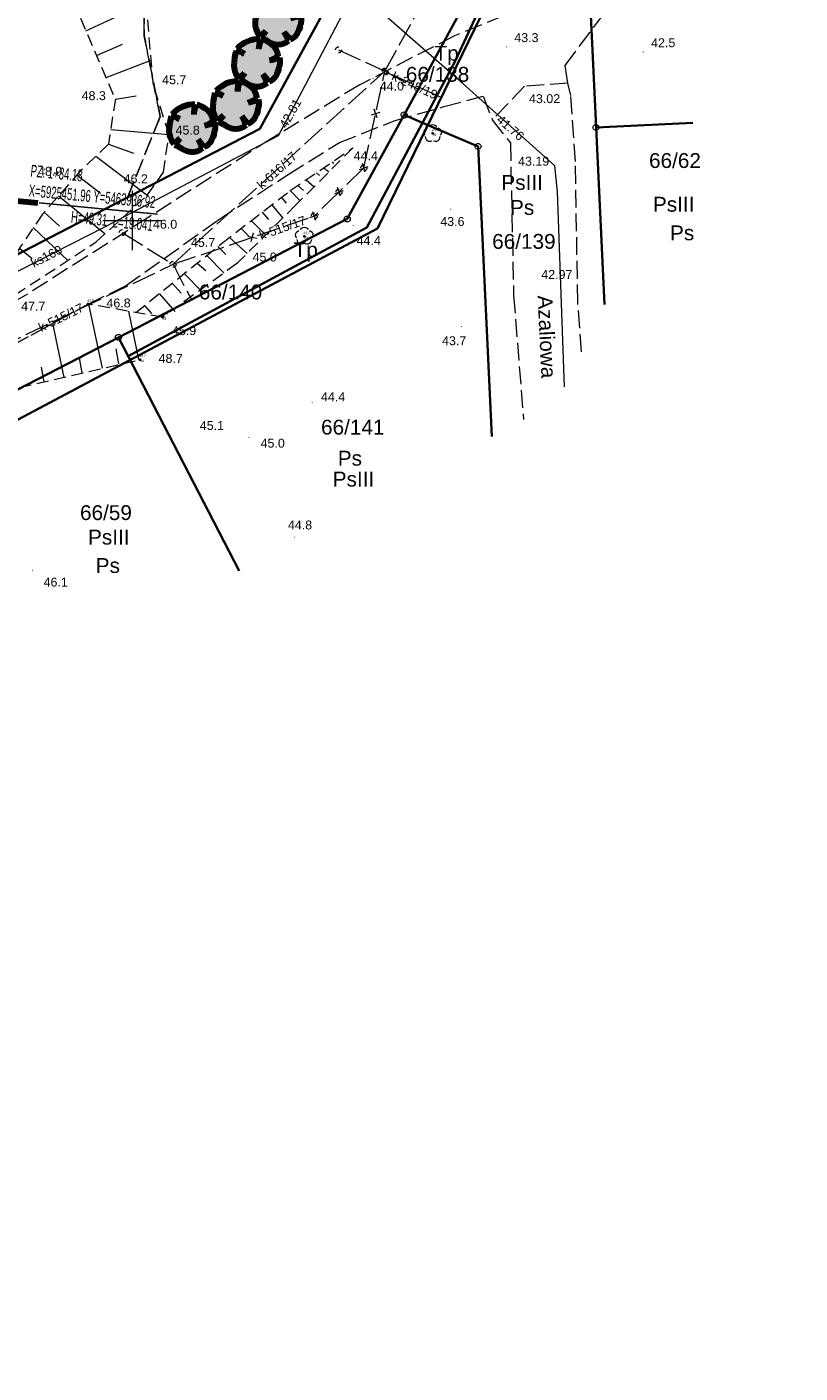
# Model space of a CAD drawing. Header units: metres. Extents: x 0 to 5465380, y 0 to 5925815.
# Tile 21 of 141: x 5463941 to 5464006, y 5925353 to 5925466. Entities that reach past the tile are written whole.
import ezdxf
from ezdxf.enums import TextEntityAlignment as Align

# ---------------------------------------------------------------- set-up
doc = ezdxf.new("R2010")
doc.units = ezdxf.units.M
for name, pattern in [('PRZER0_8-0_8', [1.6, 0.8, -0.8]), ('PRZER1-1', [2, 1, -1]), ('PRZER2-1', [3, 2, -1]), ('PRZER3-1', [4, 3, -1]), ('PRZER4-1', [5, 4, -1])]:
    doc.linetypes.add(name, pattern=pattern)
for name, color, linetype in [('$DR - wymiary', 7, 'Continuous'), ('____rosliny', 7, 'Continuous'), ('AecObjExplode_rys 1_Vport_D5A', 7, 'Continuous'), ('AecObjExplode_rys 3_Vport_DDD', 7, 'Continuous'), ('AecObjExplode_rys 4_Vport_E22', 7, 'Continuous'), ('C-DROGI-SYTUACJA-ETYKIETY', 7, 'Continuous'), ('Punkty', 7, 'Continuous'), ('Rzedne', 7, 'Continuous'), ('Teksty', 7, 'Continuous')]:
    doc.layers.add(name, color=color, linetype=linetype)
for name, color, linetype, lineweight in [('$DR - zał. arch.', 7, 'Continuous', 13), ('$DR - zał. mapa', 250, 'Continuous', 0), ('____rosliny_Nr_Pióra__161', 62, 'Continuous', 0), ('____rosliny_Nr_Pióra__165', 62, 'Continuous', 200)]:
    doc.layers.add(name, color=color, linetype=linetype, lineweight=lineweight)
for name, color, linetype, lineweight, true_color in [('CC_Drzewa', 7, 'Continuous', 18, 0x008000), ('CC_Jezdnia', 7, 'PRZER3-1', 18, 0x0a0909), ('CC_Kanalizacja', 7, 'Continuous', 18, 0x803300), ('CC_Punkt wysokościowy', 7, 'Continuous', 18, 0x0a0909), ('CC_Skarpa', 7, 'PRZER2-1', 18, 0x0a0909), ('CC_Woda', 5, 'Continuous', 18, 0x0000ff), ('EGBD03', 7, 'Continuous', 18, 0x008000), ('EGBD03_O', 7, 'Continuous', 18, 0x008000), ('EGBK02', 7, 'PRZER3-1', 18, 0x008000), ('EGBK02_O', 7, 'PRZER3-1', 18, 0x008000), ('EGBP04', 7, 'Continuous', 18, 0x008000), ('EGBU01', 7, 'PRZER1-1', 18, 0x008000), ('EGBU01_O', 7, 'PRZER1-1', 18, 0x008000), ('GELULI_O', 7, 'PRZER3-1', 18, 0x0a0909), ('ZUD_248_2019_k', 7, 'PRZER4-1', 18, 0x803300), ('ZUD_515_2017_k', 7, 'PRZER4-1', 18, 0x803300), ('ZUD_616_2017_k', 7, 'PRZER4-1', 18, 0x803300)]:
    doc.layers.add(name, color=color, linetype=linetype, lineweight=lineweight, true_color=true_color)
doc.styles.add('Arial', font='arial.ttf')
doc.styles.add('ARIAL 2', font='ARIALN.TTF')
doc.styles.add('GEO-INFO', font='arial.ttf')
doc.styles.add('simplex', font='ARIALN.TTF', dxfattribs={"width": 0.7})
doc.styles.get("Standard").update_dxf_attribs({"font": 'arial.ttf'})
doc.dimstyles.new('LINIOWY', dxfattribs={"dimtxt": 0.7, "dimasz": 0.3, "dimexe": 0.3, "dimexo": 0, "dimgap": 0.2, "dimtad": 1, "dimzin": 9, "dimdsep": 46, "dimtxsty": 'ARIAL 2', "dimblk": 'OBLIQUE', "dimcen": 0, "dimdle": 0.2, "dimclrd": 7, "dimclre": 7, "dimclrt": 1, "dimadec": 0, "dimazin": 0, "dimtfac": 1, "dimtofl": 0, "dimtmove": 1, "dimatfit": 3, "dimldrblk": 'OBLIQUE', "dimfxl": 0.3, "dimfxlon": 1, "dimtolj": 1, "dimtzin": 1, "dimarcsym": 0})

# ---------------------------------------------------------------- blocks, each defined once
blk = doc.blocks.new('EPPGN')
blk.add_hatch(color=0).paths.add_polyline_path([(0, -0.09), (0.027812, -0.085595), (0.052901, -0.072812), (0.072812, -0.052901), (0.085595, -0.027812), (0.09, 0), (0.085595, 0.027812), (0.072812, 0.052901), (0.052901, 0.072812), (0.027812, 0.085595), (0, 0.09), (-0.027812, 0.085595), (-0.052901, 0.072812), (-0.072812, 0.052901), (-0.085595, 0.027812), (-0.09, 0), (-0.085595, -0.027812), (-0.072812, -0.052901), (-0.052901, -0.072812), (-0.027812, -0.085595)])
blk = doc.blocks.new('EPPGS')
at = {"color": 0}
blk.add_lwpolyline([(0, 0.5), (0.154508, 0.475528), (0.293893, 0.404508), (0.404508, 0.293893), (0.475528, 0.154508), (0.5, 0), (0.475528, -0.154508), (0.404508, -0.293893), (0.293893, -0.404508), (0.154508, -0.475528), (0, -0.5), (-0.154508, -0.475528), (-0.293893, -0.404508), (-0.404508, -0.293893), (-0.475528, -0.154508), (-0.5, 0), (-0.475528, 0.154508), (-0.404508, 0.293893), (-0.293893, 0.404508), (-0.154508, 0.475528)], close=True, dxfattribs=at)
blk = doc.blocks.new('SPDLP')
blk.add_hatch(color=0).paths.add_polyline_path([(-0.09, 0), (-0.085595, -0.027812), (-0.072812, -0.052901), (-0.052901, -0.072812), (-0.027812, -0.085595), (0, -0.09), (0.027812, -0.085595), (0.052901, -0.072812), (0.072812, -0.052901), (0.085595, -0.027812), (0.09, 0), (0.085595, 0.027812), (0.072812, 0.052901), (0.052901, 0.072812), (0.027812, 0.085595), (0, 0.09), (-0.027812, 0.085595), (-0.052901, 0.072812), (-0.072812, 0.052901), (-0.085595, 0.027812)])
at = {"color": 0}
for points in [[(-1.292703, 0.137547), (-1.355024, 0.389802), (-1.327532, 0.648184), (-1.213525, 0.881678), (-1.026689, 1.062258), (-0.78945, 1.168249), (-0.530282, 1.186929)], [(-0.268652, 1.271938), (-0.048001, 1.40916), (0.20623, 1.462858), (0.463525, 1.426585), (0.693003, 1.304695), (0.867117, 1.11182), (0.964971, 0.871109)], [(1.126667, 0.648554), (1.325358, 0.481106), (1.454989, 0.255912), (1.5, 0), (1.454989, -0.255912), (1.325358, -0.481106), (1.126667, -0.648554)], [(-0.530282, -1.186929), (-0.78945, -1.168249), (-1.026689, -1.062258), (-1.213525, -0.881678), (-1.327532, -0.648184), (-1.355024, -0.389802), (-1.292703, -0.137547)], [(0.964971, -0.871109), (0.867117, -1.11182), (0.693003, -1.304695), (0.463525, -1.426585), (0.20623, -1.462858), (-0.048001, -1.40916), (-0.268652, -1.271938)]]:
    blk.add_lwpolyline(points, dxfattribs=at)
blk = doc.blocks.new('GK.6640.1913.2022 szara')
at = {"layer": 'CC_Punkt wysokościowy'}
for points in [[(5463981.53, 5925464.62, 1), (5463981.44, 5925464.62, 1)], [(5463993.05, 5925464.2, 1), (5463992.96, 5925464.2, 1)], [(5463970.31, 5925461.96, 1), (5463970.22, 5925461.96, 1)], [(5463951.82, 5925461.38, 1), (5463951.73, 5925461.38, 1)], [(5463986.68, 5925461.57, 1), (5463986.59, 5925461.57, 1)], [(5463948.61, 5925460.22, 1), (5463948.52, 5925460.22, 1)], [(5463953.1, 5925457.2, 1), (5463953.01, 5925457.2, 1)], [(5463968.61, 5925456.08, 1), (5463968.52, 5925456.08, 1)], [(5463981.87, 5925456.42, 1), (5463981.78, 5925456.42, 1)], [(5463945.64, 5925454.13, 1), (5463945.55, 5925454.13, 1)], [(5463951.25, 5925452.11, 1), (5463951.16, 5925452.11, 1)], [(5463976.85, 5925450.94, 1), (5463976.76, 5925450.94, 1)], [(5463951.36, 5925450.23, 1), (5463951.27, 5925450.23, 1)], [(5463968.62, 5925449.58, 1), (5463968.53, 5925449.58, 1)], [(5463957.49, 5925447.95, 1), (5463957.4, 5925447.95, 1)], [(5463958.91, 5925446.41, 1), (5463958.82, 5925446.41, 1)], [(5463987.5, 5925445.76, 1), (5463987.41, 5925445.76, 1)], [(5463946.31, 5925442.95, 1), (5463946.22, 5925442.95, 1)], [(5463952.6, 5925441.83, 1), (5463952.51, 5925441.83, 1)], [(5463977.74, 5925441.05, 1), (5463977.65, 5925441.05, 1)], [(5463950.7, 5925438.29, 1), (5463950.61, 5925438.29, 1)], [(5463965.17, 5925434.68, 1), (5463965.08, 5925434.68, 1)], [(5463959.85, 5925431.73, 1), (5463959.76, 5925431.73, 1)], [(5463963.67, 5925423.32, 1), (5463963.58, 5925423.32, 1)], [(5463941.62, 5925420.54, 1), (5463941.53, 5925420.54, 1)]]:
    blk.add_hatch(color=252, dxfattribs=at).paths.add_polyline_path(points)
at = {"color": 252, "lineweight": 35, "ltscale": 0.5}
blk.add_lwpolyline([(5463970.62, 5925449.33), (5463986.45, 5925481.89), (5463977.04, 5925579.47), (5463993.73, 5925594.44), (5463935.36, 5925657.84), (5463891.51, 5925640.25), (5463906.74, 5925598.78), (5463828.15, 5925565.77), (5463841.42, 5925534), (5463710.76, 5925479.85), (5463724.49, 5925454.85), (5463844.92, 5925511.51), (5463892.25, 5925407.65)], close=True, dxfattribs=at)
at = {"color": 252, "linetype": 'Continuous', "lineweight": 13, "flags": 128}
for points in [[(5463950, 5925447.5), (5463950, 5925452.5)], [(5463947.5, 5925450), (5463952.5, 5925450)]]:
    blk.add_lwpolyline(points, dxfattribs=at)
at = {"layer": 'CC_Jezdnia', "color": 252, "ltscale": 0.5}
for points in [[(5463990.75, 5925474.63), (5463984.94, 5925468.76), (5463977.12, 5925465.54), (5463969.14, 5925461.43), (5463961.69, 5925456.88), (5463951.3, 5925450.22), (5463940.96, 5925443.66), (5463933.16, 5925439.5), (5463931.3, 5925439.12)], [(5463986.67, 5925461.57), (5463986.42, 5925463.06), (5463990.56, 5925468.55), (5463993.45, 5925472.56)], [(5463987.8, 5925438.92), (5463987.5, 5925443.09), (5463987.29, 5925454.96), (5463986.91, 5925460.52), (5463986.67, 5925461.57), (5463983.02, 5925461.3), (5463980.3, 5925458.47)], [(5463932.92, 5925435.65), (5463946.27, 5925442.95), (5463949.42, 5925444.48), (5463957.18, 5925450.01), (5463963.12, 5925453.88), (5463967.42, 5925456.55), (5463972.05, 5925458.39), (5463976.21, 5925459.58), (5463979.52, 5925460.47), (5463980.3, 5925458.47), (5463981.82, 5925456.52), (5463982.09, 5925443.68), (5463982.93, 5925433.22)]]:
    blk.add_lwpolyline(points, dxfattribs=at)
at = {"layer": 'CC_Kanalizacja', "color": 252}
blk.add_lwpolyline([(5463869.74, 5925408.81), (5463883.81, 5925416.23), (5463900.87, 5925425.17), (5463911.36, 5925430.62), (5463918.12, 5925434.21), (5463939.03, 5925445.04), (5463947.74, 5925449.48), (5463962.3, 5925457.14), (5463964.29, 5925460.89), (5463971.11, 5925473.88), (5463975.55, 5925482.27), (5463977.37, 5925485.47)], dxfattribs=at)
at = {"layer": 'CC_Skarpa', "color": 252, "ltscale": 0.5}
for p, q in [((5463963.29, 5925452.51), (5463968.56, 5925456.11)), ((5463968.56, 5925456.11), (5463963.74, 5925451.27)), ((5463957.51, 5925448.06), (5463963.29, 5925452.51)), ((5463963.74, 5925451.27), (5463958.79, 5925446.36)), ((5463950.28, 5925442.24), (5463957.51, 5925448.06)), ((5463958.79, 5925446.36), (5463952.54, 5925441.84)), ((5463946.27, 5925442.95), (5463932.92, 5925435.65)), ((5463952.54, 5925441.84), (5463946.27, 5925442.95)), ((5463936.11, 5925434.9), (5463950.65, 5925438.28))]:
    blk.add_line(p, q, dxfattribs=at)
at = {"layer": 'CC_Skarpa', "color": 252, "linetype": 'ByBlock', "ltscale": 0.5}
for p, q in [((5463947.47, 5925437.54), (5463946.33, 5925442.94)), ((5463944.26, 5925436.77), (5463943.3, 5925441.33)), ((5463950.54, 5925438.29), (5463949.69, 5925442.35)), ((5463948.86, 5925437.91), (5463948.62, 5925439.17)), ((5463945.78, 5925437.15), (5463945.54, 5925438.41)), ((5463942.58, 5925436.39), (5463942.34, 5925437.65))]:
    blk.add_line(p, q, dxfattribs=at)
at = {"layer": 'CC_Skarpa', "color": 252, "ltscale": 0.5}
for points in [[(5463931.69, 5925440.27), (5463940.14, 5925443.74), (5463946.95, 5925448.19), (5463951.24, 5925452.12), (5463952.61, 5925454.05), (5463953.07, 5925457.23), (5463951.76, 5925461.42), (5463950.88, 5925471.74), (5463947.1, 5925482.79), (5463946.13, 5925487.11), (5463937.87, 5925497.24), (5463908.85, 5925504.3), (5463904.23, 5925509.69)], [(5463907.94, 5925496.77), (5463926.18, 5925491.6), (5463938.24, 5925485.56), (5463938.66, 5925479.65), (5463942.3, 5925472), (5463943.85, 5925471.17), (5463948.56, 5925460.21), (5463947.98, 5925456.41), (5463945.61, 5925454.15), (5463942.42, 5925450.52), (5463940.57, 5925447.8), (5463939.18, 5925445.43), (5463936, 5925443.27), (5463931.69, 5925440.27)]]:
    blk.add_lwpolyline(points, dxfattribs=at)
at = {"layer": 'CC_Skarpa', "color": 252, "linetype": 'Continuous'}
for points in [[(5463946.09, 5925465.96), (5463951.17, 5925468.32)], [(5463946.98, 5925463.88), (5463949.15, 5925464.85)], [(5463947.78, 5925462.03), (5463951.58, 5925463.49)], [(5463948.56, 5925460.21), (5463950.3, 5925460.48)], [(5463948.17, 5925457.67), (5463953.07, 5925457.23)], [(5463947.98, 5925456.41), (5463950.1, 5925455.67)], [(5463946.92, 5925455.41), (5463951.24, 5925452.12)], [(5463966.82, 5925454.92), (5463966.94, 5925454.78)], [(5463945.33, 5925453.83), (5463947.3, 5925452.29)], [(5463965.5, 5925454.02), (5463965.76, 5925453.78)], [(5463966.11, 5925454.43), (5463966.54, 5925454.08)], [(5463963.93, 5925452.95), (5463964.39, 5925452.52)], [(5463964.64, 5925453.43), (5463965.3, 5925452.83)], [(5463943.78, 5925452.06), (5463947.7, 5925448.88)], [(5463962.54, 5925451.94), (5463962.95, 5925451.45)], [(5463963.29, 5925452.51), (5463964.11, 5925451.64)], [(5463942.56, 5925450.68), (5463943.86, 5925449.51)], [(5463960.92, 5925450.69), (5463961.46, 5925450.08)], [(5463961.73, 5925451.31), (5463962.67, 5925450.2)], [(5463941.65, 5925449.39), (5463944.56, 5925446.63)], [(5463959.15, 5925449.32), (5463959.77, 5925448.71)], [(5463960.01, 5925449.99), (5463961.22, 5925448.76)], [(5463958.17, 5925448.57), (5463959.66, 5925447.22)], [(5463940.49, 5925447.67), (5463941.56, 5925446.78)], [(5463956.25, 5925447.05), (5463957.7, 5925445.59)], [(5463957.18, 5925447.8), (5463957.85, 5925447.14)], [(5463955.44, 5925446.4), (5463956.17, 5925445.77)], [(5463953.35, 5925444.71), (5463954.1, 5925443.87)], [(5463954.36, 5925445.53), (5463955.82, 5925444.05)], [(5463952.26, 5925443.84), (5463953.58, 5925442.32)], [(5463951.02, 5925442.84), (5463951.6, 5925442.17)]]:
    blk.add_lwpolyline(points, dxfattribs=at)
at = {"layer": 'CC_Woda', "color": 252}
blk.add_lwpolyline([(5463986.37, 5925435.99), (5463985.79, 5925452.41), (5463985.56, 5925454.61), (5463977.84, 5925461.51), (5463965.47, 5925472.38), (5463952.82, 5925483.5), (5463936.22, 5925497.4), (5463930.01, 5925502.67), (5463934.17, 5925539.68), (5463935.65, 5925554.06), (5463935.98, 5925558.02), (5463938.53, 5925578.65), (5463941.22, 5925601.87), (5463942.58, 5925613.38), (5463943.68, 5925623.07), (5463945.16, 5925637.81), (5463935.11, 5925649.38), (5463925.97, 5925659.33), (5463923.39, 5925662.13), (5463930.46, 5925665.08), (5463934.83, 5925666.92), (5463936.59, 5925667.62)], dxfattribs=at)
at = {"layer": 'EGBD03', "color": 52, "linetype": 'Continuous', "lineweight": 30}
for points in [[(5463976.53, 5925486.66), (5463970.34, 5925578.52), (5463983.03, 5925590.04), (5463928.32, 5925650.72), (5463927.26, 5925651.9), (5463894.77, 5925638.74), (5463911.73, 5925597.06), (5463843.77, 5925569.53), (5463856.96, 5925537.12), (5463925.88, 5925562.29), (5463928.87, 5925568.7), (5463933.56, 5925570.41), (5463940.42, 5925551.63), (5463935.73, 5925549.91), (5463929.66, 5925553.02), (5463860.73, 5925527.85), (5463901.73, 5925427.13), (5463960.74, 5925457.7)], [(5463987.69, 5925486.12), (5463972.87, 5925458.89), (5463974.41, 5925458.23), (5463977.2, 5925463.48)], [(5463974.41, 5925458.23), (5463972.87, 5925458.89), (5463968.08, 5925450.12), (5463948.82, 5925440.15), (5463949.64, 5925438.56), (5463969.73, 5925449.41)]]:
    blk.add_lwpolyline(points, close=True, dxfattribs=at)
for points in [[(5463900.86, 5925415.35), (5463924.84, 5925427.75), (5463948.82, 5925440.15), (5463968.08, 5925450.12), (5463972.87, 5925458.89), (5463987.69, 5925486.12), (5463976.53, 5925486.66), (5463960.74, 5925457.7), (5463901.73, 5925427.13), (5463890.8, 5925421.46), (5463869.1, 5925410.22)], [(5463989.74, 5925442.92), (5463989.03, 5925457.83), (5463987.69, 5925486.12), (5463977.2, 5925463.48), (5463974.41, 5925458.23), (5463979.1, 5925456.23), (5463980.25, 5925431.8)], [(5464006.21, 5925485.3), (5463987.69, 5925486.12), (5463989.03, 5925457.83), (5463997.18, 5925458.21)], [(5463980.25, 5925431.8), (5463979.1, 5925456.23), (5463974.41, 5925458.23), (5463969.73, 5925449.41), (5463949.64, 5925438.56), (5463958.98, 5925420.49)], [(5463997.18, 5925458.21), (5463989.03, 5925457.83), (5463989.74, 5925442.92)], [(5463958.98, 5925420.49), (5463949.64, 5925438.56), (5463948.82, 5925440.15), (5463924.84, 5925427.75), (5463935.15, 5925407.82)]]:
    blk.add_lwpolyline(points, dxfattribs=at)
at = {"layer": 'EGBK02', "color": 252, "linetype": 'PRZER3-1', "lineweight": 18, "ltscale": 0.5}
for points in [[(5463856.96, 5925537.12), (5463860.73, 5925527.85), (5463899.34, 5925515.62), (5463908.85, 5925504.3), (5463937.87, 5925497.24), (5463946.13, 5925487.11), (5463947.1, 5925482.79), (5463950.95, 5925472.07), (5463950.99, 5925465.56), (5463952.34, 5925458.74), (5463949.58, 5925451.92), (5463960.74, 5925457.7), (5463976.53, 5925486.66), (5463970.34, 5925578.52), (5463983.03, 5925590.04), (5463928.32, 5925650.72), (5463927.26, 5925651.9), (5463894.77, 5925638.74), (5463911.73, 5925597.06), (5463843.77, 5925569.53)], [(5463924.84, 5925427.75), (5463948.82, 5925440.15), (5463968.08, 5925450.12), (5463972.87, 5925458.89), (5463987.69, 5925486.12), (5463976.53, 5925486.66), (5463960.74, 5925457.7), (5463949.58, 5925451.92), (5463882.12, 5925416.96), (5463886.93, 5925409.88), (5463899.14, 5925415.8), (5463899.85, 5925414.83), (5463900.86, 5925415.35)]]:
    blk.add_lwpolyline(points, close=True, dxfattribs=at)
for points in [[(5463949.58, 5925451.92), (5463952.34, 5925458.74), (5463950.99, 5925465.56), (5463950.95, 5925472.07), (5463947.1, 5925482.79), (5463946.13, 5925487.11), (5463937.87, 5925497.24), (5463908.85, 5925504.3), (5463899.34, 5925515.62), (5463860.73, 5925527.85), (5463856.96, 5925537.12), (5463843.77, 5925569.53), (5463911.73, 5925597.06), (5463894.77, 5925638.74), (5463873.87, 5925630.27)], [(5463806.61, 5925471.38), (5463834.21, 5925487.42), (5463882.12, 5925416.96), (5463949.58, 5925451.92)], [(5463989.74, 5925442.92), (5463989.03, 5925457.83), (5463987.69, 5925486.12), (5463977.2, 5925463.48), (5463974.41, 5925458.23), (5463979.1, 5925456.23), (5463980.25, 5925431.8)], [(5464006.21, 5925485.3), (5463987.69, 5925486.12), (5463989.03, 5925457.83), (5463989.74, 5925442.92)], [(5463980.25, 5925431.8), (5463979.1, 5925456.23), (5463974.41, 5925458.23), (5463969.73, 5925449.41), (5463949.64, 5925438.56), (5463948.82, 5925440.15), (5463924.84, 5925427.75), (5463935.15, 5925407.82)]]:
    blk.add_lwpolyline(points, dxfattribs=at)
at = {"layer": 'EGBU01', "color": 252, "linetype": 'PRZER1-1', "ltscale": 0.5}
for points in [[(5463856.96, 5925537.12), (5463860.73, 5925527.85), (5463899.34, 5925515.62), (5463908.85, 5925504.3), (5463937.87, 5925497.24), (5463946.13, 5925487.11), (5463947.1, 5925482.79), (5463950.95, 5925472.07), (5463950.99, 5925465.56), (5463952.34, 5925458.74), (5463949.58, 5925451.92), (5463960.74, 5925457.7), (5463976.53, 5925486.66), (5463970.34, 5925578.52), (5463983.03, 5925590.04), (5463928.32, 5925650.72), (5463927.26, 5925651.9), (5463894.77, 5925638.74), (5463911.73, 5925597.06), (5463843.77, 5925569.53)], [(5463924.84, 5925427.75), (5463948.82, 5925440.15), (5463968.08, 5925450.12), (5463972.87, 5925458.89), (5463987.69, 5925486.12), (5463976.53, 5925486.66), (5463960.74, 5925457.7), (5463949.58, 5925451.92), (5463882.12, 5925416.96), (5463886.93, 5925409.88), (5463899.14, 5925415.8), (5463899.85, 5925414.83), (5463900.86, 5925415.35)], [(5463974.41, 5925458.23), (5463977.2, 5925463.48), (5463987.69, 5925486.12), (5463972.87, 5925458.89), (5463968.08, 5925450.12), (5463948.82, 5925440.15), (5463949.64, 5925438.56), (5463969.73, 5925449.41)]]:
    blk.add_lwpolyline(points, close=True, dxfattribs=at)
for points in [[(5463806.61, 5925471.38), (5463834.21, 5925487.42), (5463882.12, 5925416.96), (5463949.58, 5925451.92), (5463952.34, 5925458.74), (5463950.99, 5925465.56), (5463950.95, 5925472.07), (5463947.1, 5925482.79), (5463946.13, 5925487.11), (5463937.87, 5925497.24), (5463908.85, 5925504.3), (5463899.34, 5925515.62), (5463860.73, 5925527.85)], [(5463989.74, 5925442.92), (5463989.03, 5925457.83), (5463987.69, 5925486.12), (5463977.2, 5925463.48), (5463974.41, 5925458.23), (5463979.1, 5925456.23), (5463980.25, 5925431.8)], [(5464006.21, 5925485.3), (5463987.69, 5925486.12), (5463989.03, 5925457.83), (5463989.74, 5925442.92)], [(5463980.25, 5925431.8), (5463979.1, 5925456.23), (5463974.41, 5925458.23), (5463969.73, 5925449.41), (5463949.64, 5925438.56), (5463948.82, 5925440.15), (5463924.84, 5925427.75), (5463935.15, 5925407.82)]]:
    blk.add_lwpolyline(points, dxfattribs=at)
at = {"layer": 'Punkty', "color": 252, "lineweight": 35}
for p in [(5463975.28, 5925457.32), (5463964.47, 5925448.67), (5463946.27, 5925442.95), (5463952.54, 5925441.84), (5463950.65, 5925438.28)]:
    blk.add_point(p, dxfattribs=at)
at = {"layer": 'ZUD_248_2019_k', "color": 252, "ltscale": 0.5}
blk.add_lwpolyline([(5463975.98, 5925460.36), (5463971.31, 5925462.52)], dxfattribs=at)
at = {"layer": 'ZUD_248_2019_k', "color": 252, "linetype": 'PRZER0_8-0_8', "ltscale": 0.5}
blk.add_circle((5463971.31, 5925462.52), 0.25, dxfattribs=at)
at = {"layer": 'ZUD_515_2017_k', "color": 252, "ltscale": 0.5}
for p, q in [((5463971.26, 5925462.58), (5463985.77, 5925488.95)), ((5463971.26, 5925462.58), (5463985.77, 5925488.95)), ((5463967.35, 5925464.36), (5463971.26, 5925462.58)), ((5463967.35, 5925464.36), (5463971.26, 5925462.58)), ((5463969.48, 5925454.42), (5463971.26, 5925462.58)), ((5463969.48, 5925454.42), (5463971.26, 5925462.58)), ((5463971.26, 5925462.58), (5463974.05, 5925461.06)), ((5463971.26, 5925462.58), (5463974.05, 5925461.06)), ((5463969.48, 5925454.42), (5463967.39, 5925452.39)), ((5463969.48, 5925454.42), (5463967.39, 5925452.39)), ((5463967.39, 5925452.39), (5463965.31, 5925450.37)), ((5463967.39, 5925452.39), (5463965.31, 5925450.37)), ((5463953.43, 5925446.3), (5463965.31, 5925450.37)), ((5463953.43, 5925446.3), (5463965.31, 5925450.37)), ((5463949.14, 5925448.97), (5463953.42, 5925446.3)), ((5463949.14, 5925448.97), (5463953.42, 5925446.3)), ((5463949.14, 5925448.97), (5463953.42, 5925446.3)), ((5463949.14, 5925448.97), (5463953.42, 5925446.3)), ((5463929.77, 5925434.99), (5463953.42, 5925446.3)), ((5463929.77, 5925434.99), (5463953.42, 5925446.3)), ((5463953.42, 5925446.3), (5463954.96, 5925443.33)), ((5463953.42, 5925446.3), (5463954.96, 5925443.33)), ((5463953.42, 5925446.3), (5463954.96, 5925443.33)), ((5463953.42, 5925446.3), (5463954.96, 5925443.33))]:
    blk.add_line(p, q, dxfattribs=at)
at = {"layer": 'ZUD_515_2017_k', "color": 252, "linetype": 'PRZER0_8-0_8', "ltscale": 0.5}
for centre in [(5463967.35, 5925464.36), (5463967.35, 5925464.36), (5463971.26, 5925462.58), (5463971.26, 5925462.58), (5463969.48, 5925454.42), (5463969.48, 5925454.42), (5463967.39, 5925452.39), (5463967.39, 5925452.39), (5463965.31, 5925450.37), (5463965.31, 5925450.37), (5463949.14, 5925448.97), (5463949.14, 5925448.97), (5463953.42, 5925446.3), (5463953.42, 5925446.3)]:
    blk.add_circle(centre, 0.25, dxfattribs=at)
at = {"layer": 'ZUD_616_2017_k', "color": 252, "ltscale": 0.5}
blk.add_line((5463953.42, 5925446.3), (5463971.26, 5925462.58), dxfattribs=at)
at = {"layer": 'ZUD_616_2017_k', "color": 252}
for p, q in [((5463970.6, 5925458.65), (5463970.36, 5925459.38)), ((5463970.12, 5925458.9), (5463970.85, 5925459.13)), ((5463969.11, 5925454.3), (5463969.84, 5925454.53)), ((5463969.59, 5925454.05), (5463969.36, 5925454.78)), ((5463967.51, 5925452.03), (5463967.27, 5925452.76)), ((5463967.03, 5925452.27), (5463967.76, 5925452.51)), ((5463964.94, 5925450.25), (5463965.68, 5925450.49)), ((5463965.43, 5925450), (5463965.19, 5925450.73)), ((5463959.71, 5925448.67), (5463960.46, 5925448.49)), ((5463960, 5925448.21), (5463960.18, 5925448.96))]:
    blk.add_line(p, q, dxfattribs=at)
at = {"layer": 'CC_Drzewa', "color": 252, "lineweight": 18, "xscale": 0.5, "yscale": 0.5, "rotation": 90}
for p in [(5463975.28, 5925457.32), (5463964.47, 5925448.67)]:
    blk.add_blockref('SPDLP', p, dxfattribs=at)
at = {"layer": 'EGBP04', "color": 252, "lineweight": 18, "xscale": 0.5, "yscale": 0.5}
for name, p in [('EPPGN', (5463977.2, 5925463.48)), ('EPPGS', (5463972.87, 5925458.89)), ('EPPGN', (5463974.41, 5925458.23)), ('EPPGN', (5463960.74, 5925457.7)), ('EPPGS', (5463989.03, 5925457.83)), ('EPPGS', (5463979.1, 5925456.23)), ('EPPGS', (5463968.08, 5925450.12)), ('EPPGN', (5463969.73, 5925449.41)), ('EPPGS', (5463948.82, 5925440.15)), ('EPPGN', (5463949.64, 5925438.56))]:
    blk.add_blockref(name, p, dxfattribs=at)
at = {"layer": 'CC_Kanalizacja', "color": 252, "lineweight": 0, "style": 'Arial'}
for s, rotation, p in [('42.81', 60.4786, (5463963.29, 5925459.02)), ('ks160', 27.3525, (5463942.76, 5925446.99))]:
    blk.add_text(s, height=0.75, rotation=rotation, dxfattribs=at).set_placement(p, align=Align.MIDDLE)
at = {"layer": 'CC_Punkt wysokościowy', "color": 252, "lineweight": 0, "style": 'Arial'}
for s, p in [('43.3', (5463982.15, 5925465.02)), ('42.5', (5463993.67, 5925464.59)), ('45.7', (5463952.5, 5925461.47)), ('44.0', (5463970.83, 5925460.94)), ('48.3', (5463945.72, 5925460.13)), ('43.02', (5463983.39, 5925459.88)), ('45.8', (5463953.63, 5925457.23)), ('44.4', (5463968.63, 5925455.07)), ('43.19', (5463982.47, 5925454.61)), ('48.9', (5463942.05, 5925453.76)), ('46.2', (5463949.26, 5925453.13)), ('43.6', (5463975.92, 5925449.53)), ('46.0', (5463951.73, 5925449.3)), ('45.7', (5463954.93, 5925447.77)), ('44.4', (5463968.87, 5925447.93)), ('45.0', (5463960.11, 5925446.54)), ('42.97', (5463984.42, 5925445.07)), ('47.7', (5463940.63, 5925442.4)), ('46.8', (5463947.81, 5925442.67)), ('45.9', (5463953.33, 5925440.34)), ('43.7', (5463976.07, 5925439.49)), ('48.7', (5463952.2, 5925438)), ('44.4', (5463965.87, 5925434.76)), ('45.1', (5463955.67, 5925432.35)), ('45.0', (5463960.79, 5925430.86)), ('44.8', (5463963.09, 5925423.97)), ('46.1', (5463942.52, 5925419.16))]:
    blk.add_text(s, height=0.75, dxfattribs=at).set_placement(p)
at = {"layer": 'CC_Woda', "color": 252, "lineweight": 0, "style": 'Arial'}
blk.add_text('41.76', height=0.75, rotation=319.0977, dxfattribs=at).set_placement((5463981.83, 5925457.8), align=Align.MIDDLE)
at = {"layer": 'EGBD03_O', "color": 7, "linetype": 'Continuous', "lineweight": 0, "style": 'GEO-INFO'}
for s, p in [('66/138', (5463975.69, 5925462.33, 10.8)), ('66/140', (5463958.26, 5925443.99, 10.8)), ('66/141', (5463968.55, 5925432.61, 10.8)), ('66/59', (5463947.77, 5925425.41, 10.8))]:
    blk.add_text(s, height=1.25, dxfattribs=at).set_placement(p, align=Align.MIDDLE)
for s, p in [('66/62', (5463995.68, 5925455.04, 10.8)), ('66/139', (5463982.96, 5925448.23, 10.8))]:
    blk.add_text(s, height=1.25, dxfattribs=at).set_placement(p, align=Align.MIDDLE_CENTER)
at = {"layer": 'EGBK02_O', "color": 7, "linetype": 'Continuous', "lineweight": 0, "style": 'GEO-INFO'}
blk.add_text('PsIII', height=1.25, dxfattribs=at).set_placement((5463982.81, 5925453.19, 10.8), align=Align.MIDDLE)
for p in [(5463995.57, 5925451.36, 10.8), (5463968.61, 5925428.21, 10.8), (5463948.01, 5925423.32, 10.8)]:
    blk.add_text('PsIII', height=1.25, dxfattribs=at).set_placement(p, align=Align.MIDDLE_CENTER)
at = {"layer": 'EGBU01_O', "color": 7, "linetype": 'Continuous', "lineweight": 0, "style": 'GEO-INFO'}
for s, p in [('Tp', (5463976.45, 5925463.89, 10.8)), ('Ps', (5463996.28, 5925448.94, 10.8)), ('Tp', (5463964.59, 5925447.34, 10.8)), ('Ps', (5463968.31, 5925429.96, 10.8)), ('Ps', (5463947.93, 5925420.92, 10.8))]:
    blk.add_text(s, height=1.25, dxfattribs=at).set_placement(p, align=Align.MIDDLE)
blk.add_text('Ps', height=1.25, dxfattribs=at).set_placement((5463982.81, 5925451.09, 10.8), align=Align.MIDDLE_CENTER)
at = {"layer": 'GELULI_O', "color": 252, "linetype": 'Continuous', "lineweight": 0, "style": 'GEO-INFO'}
blk.add_text('Azaliowa', height=1.25, rotation=272.6543, dxfattribs=at).set_placement((5463984.9, 5925440.2), align=Align.MIDDLE_CENTER)
at = {"layer": 'Rzedne', "color": 252, "lineweight": 35, "oblique": 15, "width": 0.8}
for s, p in [('43,9', (5463975.18, 5925457.52, 43.88)), ('44,7', (5463964.37, 5925448.87, 44.72)), ('46,8', (5463946.17, 5925443.15, 46.83)), ('45,9', (5463952.44, 5925442.04, 45.94)), ('48,7', (5463950.55, 5925438.48, 48.68))]:
    blk.add_text(s, height=0.2, dxfattribs=at).set_placement(p)
at = {"layer": 'Teksty', "color": 252, "lineweight": 35}
for s, p in [('36', (5463975.28, 5925457.12, 43.88)), ('35', (5463964.47, 5925448.47, 44.72)), ('32', (5463946.27, 5925442.75, 46.83)), ('33', (5463952.54, 5925441.64, 45.94)), ('34', (5463950.65, 5925438.08, 48.68))]:
    blk.add_text(s, height=0.2, dxfattribs=at).set_placement(p)
at = {"layer": 'ZUD_248_2019_k', "color": 252, "lineweight": 0, "style": 'Arial'}
blk.add_text('k-248/19', height=0.75, rotation=335.4105, dxfattribs=at).set_placement((5463973.77, 5925461.38), align=Align.MIDDLE)
at = {"layer": 'ZUD_515_2017_k', "color": 252, "lineweight": 0, "style": 'Arial'}
for rotation, p in [(19.2788, (5463962.63, 5925449.39)), (26.216, (5463943.98, 5925441.84))]:
    blk.add_text('k-515/17', height=0.75, rotation=rotation, dxfattribs=at).set_placement(p, align=Align.MIDDLE)
at = {"layer": 'ZUD_616_2017_k', "color": 252, "lineweight": 0, "style": 'Arial'}
blk.add_text('k-616/17', height=0.75, rotation=42.0253, dxfattribs=at).set_placement((5463962.16, 5925454.22), align=Align.MIDDLE)
blk = doc.blocks.new('Symbol drzewa rzut 1 12', base_point=(5464021.33, 5925651.47))
at = {"layer": '____rosliny_Nr_Pióra__161', "linetype": 'Continuous'}
blk.add_hatch(color=256, dxfattribs=at).paths.add_polyline_path([(5464020.43, 5925649.76, 0.102387), (5464021.21, 5925649.48, 0.189926), (5464022.13, 5925649.76, 0.058172), (5464021.81, 5925650.51, 0.060987), (5464022.3, 5925649.88, 0.261493), (5464023.04, 5925650.63, -0.023868), (5464023.16, 5925650.96, 0.176093), (5464023.25, 5925651.88, -0.033475), (5464022.37, 5925651.66, 0.059133), (5464023.13, 5925651.99, 0.165491), (5464022.81, 5925652.8, 0.138163), (5464021.77, 5925653.43, 0.117282), (5464021.49, 5925652.61, -0.017941), (5464021.62, 5925653.46, 0.21157), (5464019.68, 5925652.7, 0.07472), (5464020.29, 5925652.27, 0.066738), (5464019.59, 5925652.53, 0.048896), (5464019.38, 5925651.4, 0.176271), (5464019.74, 5925650.19, -0.009616), (5464020.27, 5925650.62, 0.030984), (5464019.84, 5925650.08, -0.00375)], flags=0)
at = {"layer": '____rosliny_Nr_Pióra__165', "linetype": 'Continuous'}
for centre, radius, start, end in [((5464021.51, 5925650.9), 2.57, 87.7038, 135.4874), ((5464033.4, 5925651.31), 11.98, 169.6537, 173.7651), ((5464023.35, 5925652.45), 1.87, 148.201, 174.9578), ((5464021.17, 5925651.26), 2.25, 43.1971, 74.6625), ((5464025.29, 5925650.89), 5.93, 163.8748, 175.0721), ((5464018.95, 5925649.81), 2.8, 61.5472, 76.8198), ((5464021.4, 5925654.48), 2.48, 226.083, 243.1759), ((5464021.78, 5925651.92), 1.35, 2.7308, 40.3178), ((5464021.21, 5925651.3), 1.84, 176.8614, 216.849), ((5464021.38, 5925655.03), 3.51, 286.4462, 299.9827), ((5464021.17, 5925658.33), 6.78, 280.2246, 287.8936), ((5464021.94, 5925651.55), 1.35, 334.319, 14.2669), ((5464031.04, 5925636.78), 17.54, 127.9083, 130.1121), ((5464024.37, 5925646.93), 5.52, 138.0797, 145.1786), ((5463998.76, 5925610.96), 44.44, 60.8198, 61.6791), ((5464024.65, 5925652.21), 3.31, 210.8951, 224.8549), ((5464018.73, 5925648.74), 3.55, 16.6807, 29.9976), ((5464021.99, 5925650.91), 1.08, 286.4227, 345.04), ((5464026.55, 5925649.53), 3.68, 157.0402, 162.5092), ((5464021.5, 5925651.5), 2.05, 238.2841, 261.668), ((5464021.31, 5925650.79), 1.32, 265.2902, 308.3056)]:
    blk.add_arc(centre, radius, start, end, dxfattribs=at)
blk = doc.blocks.new('świetlica_bezrzecze_PB_PZT oczyszczony')
at = {"layer": '____rosliny', "linetype": 'Continuous', "rotation": 1.544128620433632}
for p in [(5463962.28, 5925466.82), (5463960.49, 5925463.27), (5463958.71, 5925459.72), (5463955.03, 5925457.77)]:
    blk.add_blockref('Symbol drzewa rzut 1 12', p, dxfattribs=at)
blk = doc.blocks.new('*D131')
at = {"layer": '$DR - wymiary', "color": 7, "lineweight": -2, "transparency": 16777216}
blk.add_line((5463959.89, 5925488.24), (5463954.26, 5925488.24), dxfattribs=at)
at = {"layer": 'Defpoints', "color": 0, "transparency": 16777216}
for p in [(5463958.62, 5925488.24), (5463959.89, 5925488.24), (0, 0)]:
    blk.add_point(p, dxfattribs=at)
at = {"layer": '$DR - wymiary', "color": 1, "transparency": 16777216, "insert": (5463956.34, 5925488.8), "char_height": 0.7, "attachment_point": 5, "style": 'ARIAL 2'}
blk.add_mtext('\\A1;5925488.24', dxfattribs=at)
blk = doc.blocks.new('_OBLIQUE')
at = {"color": 0, "linetype": 'ByBlock'}
blk.add_line((-0.5, -0.5), (0.5, 0.5), dxfattribs=at)
blk = doc.blocks.new('*D132')
at = {"layer": '$DR - wymiary', "color": 7, "lineweight": -2, "transparency": 16777216}
blk.add_line((5463959.89, 5925488.24), (5463959.89, 5925483.02), dxfattribs=at)
at = {"layer": 'Defpoints', "color": 0, "transparency": 16777216}
for p in [(5463959.89, 5925488.24), (5463959.89, 5925487.39), (0, 0)]:
    blk.add_point(p, dxfattribs=at)
at = {"layer": '$DR - wymiary', "color": 1, "transparency": 16777216, "insert": (5463959.34, 5925485.1), "char_height": 0.7, "attachment_point": 5, "rotation": 90, "style": 'ARIAL 2'}
blk.add_mtext('\\A1;5463959.89', dxfattribs=at)
blk = doc.blocks.new('*D133')
at = {"layer": '$DR - wymiary', "color": 7, "lineweight": -2, "transparency": 16777216}
for p, q in [((5463958.17, 5925515.87), (5463958.99, 5925515.87)), ((5463958.99, 5925515.87), (5463959.59, 5925514.87)), ((5463959.59, 5925514.87), (5463964.55, 5925514.87))]:
    blk.add_line(p, q, dxfattribs=at)
at = {"layer": 'Defpoints', "color": 0, "transparency": 16777216}
for p in [(5463958.17, 5925515.87), (5463960.19, 5925514.87), (0, 0)]:
    blk.add_point(p, dxfattribs=at)
at = {"layer": '$DR - wymiary', "color": 1, "transparency": 16777216, "insert": (5463962.47, 5925515.43), "char_height": 0.7, "attachment_point": 5, "style": 'ARIAL 2'}
blk.add_mtext('\\A1;5925515.87', dxfattribs=at)
blk = doc.blocks.new('*D134')
at = {"layer": '$DR - wymiary', "color": 7, "lineweight": -2, "transparency": 16777216}
for p, q in [((5463958.17, 5925515.18), (5463956.96, 5925514.58)), ((5463958.17, 5925515.87), (5463958.17, 5925515.18)), ((5463956.96, 5925514.58), (5463956.96, 5925509.61))]:
    blk.add_line(p, q, dxfattribs=at)
at = {"layer": 'Defpoints', "color": 0, "transparency": 16777216}
for p in [(5463958.17, 5925515.87), (5463956.96, 5925513.98), (0, 0)]:
    blk.add_point(p, dxfattribs=at)
at = {"layer": '$DR - wymiary', "color": 1, "transparency": 16777216, "insert": (5463956.4, 5925511.7), "char_height": 0.7, "attachment_point": 5, "rotation": 90, "style": 'ARIAL 2'}
blk.add_mtext('\\A1;5463958.17', dxfattribs=at)
blk = doc.blocks.new('*D135')
at = {"layer": '$DR - wymiary', "color": 7, "lineweight": -2, "transparency": 16777216}
for p, q in [((5463954.94, 5925543.27), (5463950.08, 5925543.27)), ((5463955.54, 5925542.11), (5463954.94, 5925543.27)), ((5463956.53, 5925542.11), (5463955.54, 5925542.11))]:
    blk.add_line(p, q, dxfattribs=at)
at = {"layer": 'Defpoints', "color": 0, "transparency": 16777216}
for p in [(5463954.34, 5925543.27), (5463956.53, 5925542.11), (0, 0)]:
    blk.add_point(p, dxfattribs=at)
at = {"layer": '$DR - wymiary', "color": 1, "transparency": 16777216, "insert": (5463952.11, 5925543.82), "char_height": 0.7, "attachment_point": 5, "style": 'ARIAL 2'}
blk.add_mtext('\\A1;5925542.11', dxfattribs=at)
blk = doc.blocks.new('*D136')
at = {"layer": '$DR - wymiary', "color": 7, "lineweight": -2, "transparency": 16777216}
blk.add_line((5463956.53, 5925542.11), (5463956.53, 5925536.09), dxfattribs=at)
at = {"layer": 'Defpoints', "color": 0, "transparency": 16777216}
for p in [(5463956.53, 5925542.11), (5463956.53, 5925540.46), (0, 0)]:
    blk.add_point(p, dxfattribs=at)
at = {"layer": '$DR - wymiary', "color": 1, "transparency": 16777216, "insert": (5463955.97, 5925538.18), "char_height": 0.7, "attachment_point": 5, "rotation": 90, "style": 'ARIAL 2'}
blk.add_mtext('\\A1;5463956.53', dxfattribs=at)
blk = doc.blocks.new('*D137')
at = {"layer": '$DR - wymiary', "color": 7, "lineweight": -2, "transparency": 16777216}
blk.add_line((5463958.72, 5925585.38), (5463964.93, 5925585.38), dxfattribs=at)
at = {"layer": 'Defpoints', "color": 0, "transparency": 16777216}
for p in [(5463958.72, 5925585.38), (5463960.56, 5925585.38), (0, 0)]:
    blk.add_point(p, dxfattribs=at)
at = {"layer": '$DR - wymiary', "color": 1, "transparency": 16777216, "insert": (5463962.85, 5925585.94), "char_height": 0.7, "attachment_point": 5, "style": 'ARIAL 2'}
blk.add_mtext('\\A1;5925585.38', dxfattribs=at)
blk = doc.blocks.new('*D138')
at = {"layer": '$DR - wymiary', "color": 7, "lineweight": -2, "transparency": 16777216}
blk.add_line((5463958.72, 5925585.38), (5463958.72, 5925592.13), dxfattribs=at)
at = {"layer": 'Defpoints', "color": 0, "transparency": 16777216}
for p in [(5463958.72, 5925587.77), (5463958.72, 5925585.38), (0, 0)]:
    blk.add_point(p, dxfattribs=at)
at = {"layer": '$DR - wymiary', "color": 1, "transparency": 16777216, "insert": (5463958.17, 5925590.05), "char_height": 0.7, "attachment_point": 5, "rotation": 90, "style": 'ARIAL 2'}
blk.add_mtext('\\A1;5463958.72', dxfattribs=at)
blk = doc.blocks.new('AecObjExplode_rys 1_Vport_D5A')
at = {"layer": 'C-DROGI-SYTUACJA-ETYKIETY', "color": 1, "linetype": 'Continuous', "lineweight": -3}
blk.add_line((5463942.15, 5925451.47), (5463952.11, 5925450.53), dxfattribs=at)
at = {"layer": 'C-DROGI-SYTUACJA-ETYKIETY', "color": 1, "linetype": 'Continuous', "lineweight": -3, "char_height": 1, "rotation": 354.6285, "style": 'simplex'}
for s, insert, attachment_point in [('PZ: 1+34.18\\PX=5925451.96 Y=5463936.92', (5463941.23, 5925452.02), 7), ('{\\fArial Narrow|b0|i0|c0|p34;L=19.041}', (5463951.75, 5925450.1), 3)]:
    blk.add_mtext(s, dxfattribs=dict(at, insert=insert, attachment_point=attachment_point))
at = {"layer": 'C-DROGI-SYTUACJA-ETYKIETY', "color": 7, "linetype": 'Continuous', "lineweight": -3, "insert": (5463947.83, 5925449.51), "char_height": 1, "attachment_point": 9, "rotation": 354.6285, "style": 'simplex'}
blk.add_mtext('{\\fArial Narrow|b0|i0|c238|p34;H=}49.31', dxfattribs=at)
at = {"layer": 'C-DROGI-SYTUACJA-ETYKIETY', "color": 7, "linetype": 'Continuous', "lineweight": -3}
blk.add_leader([(5463936.92, 5925451.96), (5463942.03, 5925451.48)], dimstyle='LINIOWY', override={"dimscale": 1, "dimasz": 0, "dimclrd": 256, "dimlwd": 65535}, dxfattribs=at)
blk = doc.blocks.new('AecObjExplode_rys 4_Vport_E22')
at = {"layer": 'C-DROGI-SYTUACJA-ETYKIETY', "color": 1, "linetype": 'Continuous', "lineweight": -3}
blk.add_line((5463942.15, 5925451.47), (5463952.11, 5925450.53), dxfattribs=at)
at = {"layer": 'C-DROGI-SYTUACJA-ETYKIETY', "color": 1, "linetype": 'Continuous', "lineweight": -3, "char_height": 1, "rotation": 354.6285, "style": 'simplex'}
for s, insert, attachment_point in [('PZ: 1+34.18\\PX=5925451.96 Y=5463936.92', (5463941.23, 5925452.02), 7), ('{\\fArial Narrow|b0|i0|c0|p34;L=19.041}', (5463951.75, 5925450.1), 3)]:
    blk.add_mtext(s, dxfattribs=dict(at, insert=insert, attachment_point=attachment_point))
at = {"layer": 'C-DROGI-SYTUACJA-ETYKIETY', "color": 7, "linetype": 'Continuous', "lineweight": -3, "insert": (5463947.83, 5925449.51), "char_height": 1, "attachment_point": 9, "rotation": 354.6285, "style": 'simplex'}
blk.add_mtext('{\\fArial Narrow|b0|i0|c238|p34;H=}49.31', dxfattribs=at)
at = {"layer": 'C-DROGI-SYTUACJA-ETYKIETY', "color": 7, "linetype": 'Continuous', "lineweight": -3}
blk.add_leader([(5463936.92, 5925451.96), (5463942.03, 5925451.48)], dimstyle='LINIOWY', override={"dimscale": 1, "dimasz": 0, "dimclrd": 256, "dimlwd": 65535}, dxfattribs=at)
blk = doc.blocks.new('AecObjExplode_rys 3_Vport_DDD')
at = {"layer": 'C-DROGI-SYTUACJA-ETYKIETY', "color": 1, "linetype": 'Continuous', "lineweight": -3}
blk.add_line((5463942.15, 5925451.47), (5463952.11, 5925450.53), dxfattribs=at)
at = {"layer": 'C-DROGI-SYTUACJA-ETYKIETY', "color": 1, "linetype": 'Continuous', "lineweight": -3, "char_height": 1, "rotation": 354.6285, "style": 'simplex'}
for s, insert, attachment_point in [('PZ: 1+34.18\\PX=5925451.96 Y=5463936.92', (5463941.23, 5925452.02), 7), ('{\\fArial Narrow|b0|i0|c0|p34;L=19.041}', (5463951.75, 5925450.1), 3)]:
    blk.add_mtext(s, dxfattribs=dict(at, insert=insert, attachment_point=attachment_point))
at = {"layer": 'C-DROGI-SYTUACJA-ETYKIETY', "color": 7, "linetype": 'Continuous', "lineweight": -3, "insert": (5463947.83, 5925449.51), "char_height": 1, "attachment_point": 9, "rotation": 354.6285, "style": 'simplex'}
blk.add_mtext('{\\fArial Narrow|b0|i0|c238|p34;H=}49.31', dxfattribs=at)
at = {"layer": 'C-DROGI-SYTUACJA-ETYKIETY', "color": 7, "linetype": 'Continuous', "lineweight": -3}
blk.add_leader([(5463936.92, 5925451.96), (5463942.03, 5925451.48)], dimstyle='LINIOWY', override={"dimscale": 1, "dimasz": 0, "dimclrd": 256, "dimlwd": 65535}, dxfattribs=at)

msp = doc.modelspace()

# ---------------------------------------------------------------- block references
at = {"layer": '$DR - zał. arch.'}
msp.add_blockref('świetlica_bezrzecze_PB_PZT oczyszczony', (0, 0), dxfattribs=at)
at = {"layer": '$DR - zał. mapa'}
msp.add_blockref('GK.6640.1913.2022 szara', (0, 0), dxfattribs=at)
at = {"layer": 'AecObjExplode_rys 1_Vport_D5A'}
msp.add_blockref('AecObjExplode_rys 1_Vport_D5A', (0, 0), dxfattribs=at)
at = {"layer": 'AecObjExplode_rys 3_Vport_DDD'}
msp.add_blockref('AecObjExplode_rys 3_Vport_DDD', (0, 0), dxfattribs=at)
at = {"layer": 'AecObjExplode_rys 4_Vport_E22'}
msp.add_blockref('AecObjExplode_rys 4_Vport_E22', (0, 0), dxfattribs=at)

# ---------------------------------------------------------------- dimensions: what is measured, and where the dimension line sits
at = {"layer": '$DR - wymiary'}
for feature_location, offset, dtype, picture, middle in [((5463958.723835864, 5925585.382389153), (0, 2.386563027), 1, '*D138', (5463958.166434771, 5925590.050091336)), ((5463958.723835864, 5925585.382389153), (1.837338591, 0), 0, '*D137', (5463962.845417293, 5925585.939790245)), ((5463956.528263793, 5925542.110286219), (-2.192780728, 1.156967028), 0, '*D135', (5463952.107345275, 5925543.824654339)), ((5463956.528263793, 5925542.110286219), (0, -1.650806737), 1, '*D136', (5463955.970862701, 5925538.176191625)), ((5463958.170207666, 5925515.87264403), (2.015391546, -1.001881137), 0, '*D133', (5463962.46888707, 5925515.428163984)), ((5463958.170207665, 5925515.87264403), (-1.21356488, -1.891758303), 1, '*D134', (5463956.399241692, 5925511.69759787)), ((5463959.894026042, 5925488.240506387), (-1.27264381, 0), 0, '*D131', (5463956.338810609, 5925488.797907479)), ((5463959.894026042, 5925488.240506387), (0, -0.855455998), 1, '*D132', (5463959.336624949, 5925485.100807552))]:
    dim = msp.add_ordinate_dim(feature_location=feature_location, offset=offset, dtype=dtype, origin=(0, 0), dimstyle='LINIOWY', override={"dimfxlon": 0}, dxfattribs=at)
    dim.commit()
    dim.dimension.update_dxf_attribs({"geometry": picture, "text_midpoint": middle})

doc.saveas('drawing.dxf')
